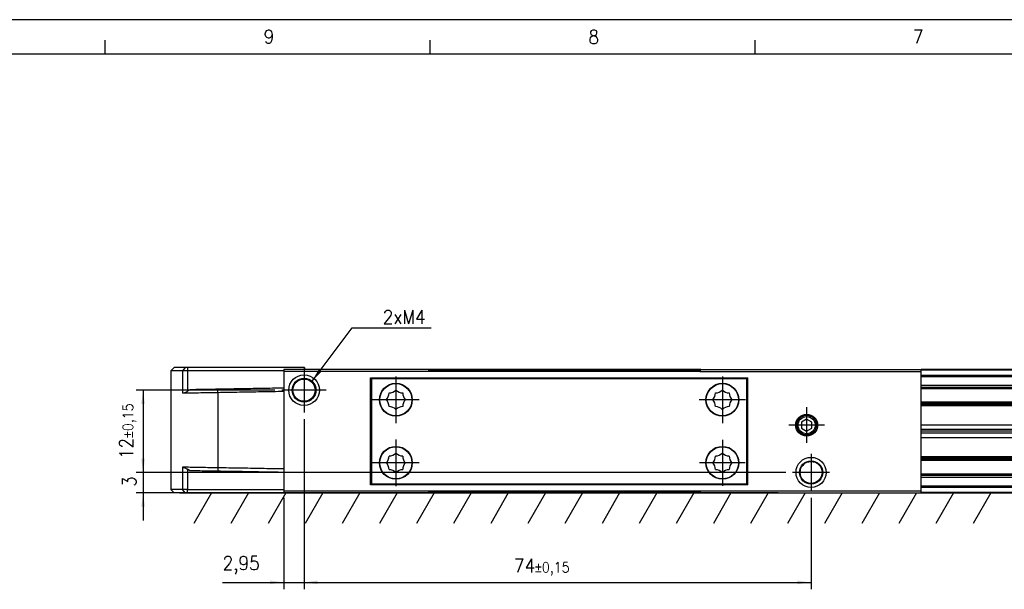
# Model space of a CAD drawing. Header units: millimetres. Extents: x -500 to 879, y -326 to 328.
# Tile 12 of 19: x -351 to -207, y 245 to 328. Entities that reach past the tile are written whole.
import ezdxf

# ---------------------------------------------------------------- set-up
doc = ezdxf.new("R2010")
doc.units = ezdxf.units.MM
doc.linetypes.add('DOT_CENTER', pattern=[14, 12, -1, 0, -1])
doc.layers.add('1', color=7, linetype='Continuous')
doc.styles.add('CONVERTER_11', font='txt.shx', dxfattribs={"width": 0.9})
doc.dimstyles.new('ME10_DIM_11', dxfattribs={"dimtxt": 2, "dimasz": 2, "dimexe": 1, "dimexo": 1, "dimgap": 1, "dimtad": 1, "dimdsep": 46, "dimtxsty": 'CONVERTER_11', "dimsah": 1, "dimcen": 0.09, "dimclrd": 2, "dimclre": 2, "dimclrt": 2, "dimadec": 0, "dimazin": 0, "dimtfac": 1, "dimtdec": 4, "dimtix": 1, "dimtmove": 0, "dimatfit": 3, "dimfxl": 1, "dimtolj": 1, "dimtzin": 0, "dimarcsym": 0})
doc.dimstyles.new('ME10_DIM_12', dxfattribs={"dimtxt": 2, "dimasz": 2, "dimexe": 1, "dimexo": 1, "dimgap": 1, "dimtad": 1, "dimdsep": 46, "dimtxsty": 'CONVERTER_11', "dimsah": 1, "dimcen": 0.09, "dimclrd": 2, "dimclre": 2, "dimclrt": 2, "dimadec": 0, "dimazin": 0, "dimtol": 1, "dimtp": 0.15, "dimtm": 0.15, "dimtfac": 0.75, "dimtdec": 0, "dimtix": 1, "dimtmove": 0, "dimatfit": 3, "dimfxl": 1, "dimtolj": 1, "dimtzin": 0, "dimarcsym": 0})
doc.dimstyles.new('ME10_DIM_13', dxfattribs={"dimtxt": 2, "dimasz": 2, "dimexe": 1, "dimexo": 1, "dimgap": 1, "dimtad": 1, "dimdsep": 46, "dimtxsty": 'CONVERTER_11', "dimsah": 1, "dimcen": 0.09, "dimclrd": 2, "dimclre": 2, "dimclrt": 2, "dimadec": 0, "dimazin": 0, "dimtfac": 1, "dimtdec": 4, "dimtix": 1, "dimtmove": 0, "dimatfit": 3, "dimfxl": 1, "dimtolj": 1, "dimtzin": 0, "dimarcsym": 0})
doc.dimstyles.new('ME10_DIM_14', dxfattribs={"dimtxt": 2, "dimasz": 2, "dimexe": 1, "dimexo": 1, "dimgap": 1, "dimtad": 1, "dimdsep": 46, "dimtxsty": 'CONVERTER_11', "dimsah": 1, "dimcen": 0.09, "dimclrd": 2, "dimclre": 2, "dimclrt": 2, "dimadec": 0, "dimazin": 0, "dimtol": 1, "dimtp": 0.15, "dimtm": 0.15, "dimtfac": 0.75, "dimtdec": 0, "dimtix": 1, "dimtmove": 0, "dimatfit": 3, "dimfxl": 1, "dimtolj": 1, "dimtzin": 0, "dimarcsym": 0})
doc.dimstyles.get("Standard").update_dxf_attribs({"dimtxt": 0.18, "dimasz": 0.18, "dimexe": 0.18, "dimexo": 0.0625, "dimgap": 0.09, "dimtad": 0, "dimtih": 1, "dimtoh": 1, "dimdec": 4, "dimzin": 0, "dimdsep": 46, "dimtxsty": 'Standard', "dimcen": 0.09, "dimadec": 0, "dimazin": 0, "dimtfac": 1, "dimtdec": 4, "dimtofl": 0, "dimtmove": 0, "dimatfit": 3, "dimfxl": 1, "dimtolj": 1, "dimtzin": 0, "dimarcsym": 0})

# ---------------------------------------------------------------- blocks, each defined once
blk = doc.blocks.new('REGLA_S-520-T__26', base_point=(-328.87, 258.75))
at = {"color": 7, "linetype": 'Continuous'}
for p, q in [((-328.37, 277.05), (-328.87, 276.55)), ((-328.87, 276.55), (-328.87, 259.25)), ((-327.17, 276.55), (-328.87, 276.55)), ((-326.79, 277.05), (-328.37, 277.05)), ((-326.43, 276.55), (-327.17, 276.55)), ((-326.42, 277.05), (-326.79, 277.05)), ((-312.37, 276.55), (-326.43, 276.55)), ((-309.37, 277.05), (-326.42, 277.05)), ((-309.37, 277.05), (-309.37, 276.75)), ((-303.64, 276.75), (-309.37, 276.75)), ((-295.1, 276.75), (-303.64, 276.75)), ((-291.24, 276.75), (-295.1, 276.75)), ((-251.5, 276.75), (-291.24, 276.75)), ((-251.5, 276.75), (-247.64, 276.75)), ((-247.64, 276.75), (-239.1, 276.75)), ((-239.1, 276.75), (-219.37, 276.75)), ((-178.94, 276.75), (-219.37, 276.75)), ((-326.11, 273.81), (-326.43, 273.59)), ((-219.37, 274.21), (-179.05, 274.21)), ((-178.26, 271.78), (-219.37, 271.78)), ((-219.37, 268.7), (-179.38, 268.7)), ((-219.37, 268.04), (-178.94, 268.04)), ((-178.74, 267.75), (-219.37, 267.75)), ((-178.55, 267.46), (-219.37, 267.46)), ((-178.11, 266.8), (-219.37, 266.8)), ((-219.37, 263.72), (-179.63, 263.72)), ((-326.11, 261.99), (-326.43, 262.21)), ((-178.44, 261.29), (-219.37, 261.29)), ((-327.17, 259.25), (-328.87, 259.25)), ((-328.37, 258.75), (-328.87, 259.25)), ((-326.79, 258.75), (-328.37, 258.75)), ((-326.43, 259.25), (-327.17, 259.25)), ((-326.42, 258.75), (-326.79, 258.75)), ((-326.43, 259.25), (-312.37, 259.25)), ((-326.42, 258.75), (-312.37, 258.75)), ((-312.37, 258.75), (-309.42, 258.75)), ((-309.37, 258.75), (-291.24, 258.75)), ((-251.5, 258.75), (-291.24, 258.75)), ((-251.5, 258.75), (-219.37, 258.75)), ((-178.94, 258.75), (-219.37, 258.75))]:
    blk.add_line(p, q, dxfattribs=at)
at = {"color": 3, "linetype": 'Continuous'}
for p, q in [((-326.79, 277.05), (-327.17, 276.55)), ((-327.17, 276.55), (-327.17, 273.29)), ((-326.42, 277.05), (-326.43, 276.55)), ((-326.43, 276.55), (-326.43, 273.59)), ((-251.56, 276.65), (-291.19, 276.65)), ((-179.01, 276.65), (-219.37, 276.65)), ((-219.37, 275.93), (-179.49, 275.93)), ((-219.37, 275.75), (-179.61, 275.75)), ((-219.37, 274.49), (-179.24, 274.49)), ((-321.99, 273.38), (-321.99, 273.88)), ((-321.99, 273.38), (-321.99, 262.42)), ((-219.37, 274.01), (-178.92, 274.01)), ((-178.12, 271.98), (-219.37, 271.98)), ((-219.37, 271.64), (-178.35, 271.64)), ((-178.48, 271.44), (-219.37, 271.44)), ((-219.37, 264.06), (-179.4, 264.06)), ((-179.54, 263.86), (-219.37, 263.86)), ((-219.37, 263.52), (-179.77, 263.52)), ((-327.17, 262.51), (-327.17, 259.25)), ((-326.43, 262.21), (-326.43, 259.25)), ((-321.99, 262.42), (-321.99, 261.92)), ((-178.57, 261.49), (-219.37, 261.49)), ((-178.25, 261.01), (-219.37, 261.01)), ((-326.79, 258.75), (-327.17, 259.25)), ((-326.42, 258.75), (-326.43, 259.25)), ((-291.19, 258.85), (-251.56, 258.85)), ((-178.27, 259.75), (-219.37, 259.75)), ((-178.4, 259.57), (-219.37, 259.57)), ((-219.37, 258.85), (-178.88, 258.85))]:
    blk.add_line(p, q, dxfattribs=at)
at = {"color": 7, "linetype": 'Continuous'}
for points, knots in [([(-327.09, 273.29), (-327.11, 273.29), (-327.13, 273.29), (-327.16, 273.29), (-327.17, 273.29)], [0, 0, 0, 0, 0.03784451, 0.07535163, 0.07535163, 0.07535163, 0.07535163]), ([(-326.43, 273.59), (-326.49, 273.55), (-326.62, 273.47), (-326.8, 273.38), (-326.96, 273.32), (-327.06, 273.3), (-327.09, 273.29)], [0, 0, 0, 0, 0.2322232, 0.4424336, 0.6194337, 0.7344718, 0.7344718, 0.7344718, 0.7344718]), ([(-321.99, 273.38), (-322.48, 273.37), (-323.42, 273.36), (-324.78, 273.33), (-325.99, 273.31), (-326.75, 273.3), (-327.09, 273.29)], [0, 0, 0, 0, 1.45285, 2.839722, 4.057135, 5.101104, 5.101104, 5.101104, 5.101104]), ([(-321.99, 273.88), (-322.44, 273.87), (-323.32, 273.86), (-324.46, 273.84), (-325.38, 273.82), (-325.88, 273.81), (-326.11, 273.81)], [0, 0, 0, 0, 1.348748, 2.635871, 3.411692, 4.119118, 4.119118, 4.119118, 4.119118]), ([(-312.37, 274.05), (-312.92, 274.04), (-314.02, 274.02), (-316.18, 273.98), (-318.83, 273.93), (-320.94, 273.9), (-321.99, 273.88)], [0, 0, 0, 0, 1.651431, 3.302863, 6.463121, 9.622621, 9.622621, 9.622621, 9.622621]), ([(-312.37, 273.55), (-312.92, 273.54), (-314.02, 273.52), (-316.18, 273.48), (-318.83, 273.43), (-320.94, 273.4), (-321.99, 273.38)], [0, 0, 0, 0, 1.651431, 3.302863, 6.463247, 9.623627, 9.623627, 9.623627, 9.623627]), ([(-327.08, 262.51), (-327.09, 262.51), (-327.12, 262.51), (-327.15, 262.51), (-327.17, 262.51)], [0, 0, 0, 0, 0.04570452, 0.09092027, 0.09092027, 0.09092027, 0.09092027]), ([(-321.99, 262.42), (-322.48, 262.43), (-323.42, 262.44), (-324.77, 262.47), (-325.98, 262.49), (-326.73, 262.5), (-327.08, 262.51)], [0, 0, 0, 0, 1.45285, 2.839722, 4.047794, 5.085535, 5.085535, 5.085535, 5.085535]), ([(-327.08, 262.51), (-327.04, 262.5), (-326.95, 262.47), (-326.81, 262.42), (-326.63, 262.34), (-326.51, 262.26), (-326.43, 262.21)], [0, 0, 0, 0, 0.1301788, 0.2770345, 0.4475943, 0.7194568, 0.7194568, 0.7194568, 0.7194568]), ([(-321.99, 261.92), (-322.44, 261.93), (-323.32, 261.94), (-324.46, 261.96), (-325.38, 261.98), (-325.88, 261.99), (-326.11, 261.99)], [0, 0, 0, 0, 1.348748, 2.635871, 3.411692, 4.119118, 4.119118, 4.119118, 4.119118]), ([(-312.37, 262.25), (-312.92, 262.26), (-314.02, 262.28), (-316.18, 262.32), (-318.83, 262.37), (-320.94, 262.4), (-321.99, 262.42)], [0, 0, 0, 0, 1.651431, 3.302863, 6.463247, 9.623627, 9.623627, 9.623627, 9.623627]), ([(-312.37, 261.75), (-312.92, 261.76), (-314.02, 261.78), (-316.18, 261.82), (-318.83, 261.87), (-320.94, 261.9), (-321.99, 261.92)], [0, 0, 0, 0, 1.651431, 3.302863, 6.463121, 9.622621, 9.622621, 9.622621, 9.622621])]:
    blk.add_open_spline(points, degree=3, knots=knots, dxfattribs=at)
blk = doc.blocks.new('CABEZA_ROSCADA_REGLA_S__27', base_point=(-312.37, 258.75))
at = {"color": 7, "linetype": 'Continuous'}
for p, q in [((-309.37, 276.75), (-312.37, 276.75)), ((-312.37, 276.75), (-312.37, 276.45)), ((-312.37, 276.45), (-312.37, 259.05)), ((-291.07, 276.45), (-312.37, 276.45)), ((-303.64, 276.75), (-309.37, 276.75)), ((-295.1, 276.75), (-303.64, 276.75)), ((-291.24, 276.75), (-295.1, 276.75)), ((-291.07, 276.45), (-291.24, 276.75)), ((-251.67, 276.45), (-291.07, 276.45)), ((-251.5, 276.75), (-251.67, 276.45)), ((-251.67, 276.45), (-219.37, 276.45)), ((-251.5, 276.75), (-247.64, 276.75)), ((-247.64, 276.75), (-239.1, 276.75)), ((-239.1, 276.75), (-219.37, 276.75)), ((-219.37, 276.45), (-219.37, 276.75)), ((-219.37, 259.05), (-219.37, 276.45)), ((-299.72, 275.55), (-298.82, 275.55)), ((-299.72, 259.95), (-299.72, 275.55)), ((-299.55, 260.1), (-299.55, 275.4)), ((-298.82, 275.4), (-299.55, 275.4)), ((-298.82, 275.55), (-245.57, 275.55)), ((-298.82, 275.55), (-298.82, 275.4)), ((-245.57, 275.4), (-298.82, 275.4)), ((-245.57, 275.55), (-244.67, 275.55)), ((-245.57, 275.4), (-245.57, 275.55)), ((-244.85, 275.4), (-245.57, 275.4)), ((-244.85, 275.4), (-244.85, 260.1)), ((-244.67, 259.95), (-244.67, 275.55)), ((-236.07, 269.52), (-236.82, 269.08)), ((-236.82, 269.08), (-236.82, 268.22)), ((-235.32, 269.08), (-236.07, 269.52)), ((-235.32, 268.22), (-235.32, 269.08)), ((-236.82, 268.22), (-236.07, 267.78)), ((-236.07, 267.78), (-235.32, 268.22)), ((-312.37, 259.05), (-291.07, 259.05)), ((-312.37, 259.05), (-312.37, 258.75)), ((-312.37, 258.75), (-309.42, 258.75)), ((-309.42, 258.75), (-309.37, 258.75)), ((-309.37, 258.75), (-291.24, 258.75)), ((-298.82, 259.95), (-299.72, 259.95)), ((-299.55, 260.1), (-298.82, 260.1)), ((-298.82, 260.1), (-298.82, 259.95)), ((-298.82, 260.1), (-245.57, 260.1)), ((-245.57, 259.95), (-298.82, 259.95)), ((-291.24, 258.75), (-291.07, 259.05)), ((-291.07, 259.05), (-251.67, 259.05)), ((-251.67, 259.05), (-251.5, 258.75)), ((-251.67, 259.05), (-219.37, 259.05)), ((-251.5, 258.75), (-247.77, 258.75)), ((-247.77, 258.75), (-239.23, 258.75)), ((-245.57, 259.95), (-245.57, 260.1)), ((-245.57, 260.1), (-244.85, 260.1)), ((-244.67, 259.95), (-245.57, 259.95)), ((-239.23, 258.75), (-219.37, 258.75)), ((-219.37, 258.75), (-219.37, 259.05))]:
    blk.add_line(p, q, dxfattribs=at)
for centre, radius in [((-309.42, 273.75), 2.24), ((-309.42, 273.75), 1.74), ((-309.42, 273.75), 1.62), ((-296.02, 272.35), 2.4), ((-296.02, 272.35), 2.35), ((-248.37, 272.35), 2.4), ((-248.37, 272.35), 2.35), ((-236.07, 268.65), 1.6), ((-236.07, 268.65), 1.43), ((-236.07, 268.65), 1.25), ((-296.02, 263.15), 2.4), ((-296.02, 263.15), 2.35), ((-248.37, 263.15), 2.4), ((-248.37, 263.15), 2.35), ((-235.42, 261.75), 2.2), ((-235.42, 261.75), 1.7), ((-235.42, 261.75), 1.6)]:
    blk.add_circle(centre, radius, dxfattribs=at)
for centre, start, end in [((-298.52, 273.38), 316.4323, 358.5677), ((-297.06, 274.85), 271.4323, 313.5677), ((-294.99, 274.85), 226.4323, 268.5677), ((-293.53, 273.38), 181.4323, 223.5677), ((-250.87, 273.38), 316.4323, 358.5677), ((-249.41, 274.85), 271.4323, 313.5677), ((-247.34, 274.85), 226.4323, 268.5677), ((-245.88, 273.38), 181.4323, 223.5677), ((-298.52, 271.32), 1.4323, 43.5677), ((-293.53, 271.32), 136.4323, 178.5677), ((-250.87, 271.32), 1.4323, 43.5677), ((-245.88, 271.32), 136.4323, 178.5677), ((-297.06, 269.85), 46.4323, 88.5677), ((-294.99, 269.85), 91.4323, 133.5677), ((-249.41, 269.85), 46.4323, 88.5677), ((-247.34, 269.85), 91.4323, 133.5677), ((-297.06, 265.65), 271.4323, 313.5677), ((-294.99, 265.65), 226.4323, 268.5677), ((-249.41, 265.65), 271.4323, 313.5677), ((-247.34, 265.65), 226.4323, 268.5677), ((-298.52, 264.18), 316.4323, 358.5677), ((-298.52, 262.12), 1.4323, 43.5677), ((-293.53, 264.18), 181.4323, 223.5677), ((-293.53, 262.12), 136.4323, 178.5677), ((-250.87, 264.18), 316.4323, 358.5677), ((-250.87, 262.12), 1.4323, 43.5677), ((-245.88, 264.18), 181.4323, 223.5677), ((-245.88, 262.12), 136.4323, 178.5677), ((-297.06, 260.65), 46.4323, 88.5677), ((-294.99, 260.65), 91.4323, 133.5677), ((-249.41, 260.65), 46.4323, 88.5677), ((-247.34, 260.65), 91.4323, 133.5677)]:
    blk.add_arc(centre, 1.5, start, end, dxfattribs=at)
at = {"layer": '1', "color": 2, "linetype": 'DOT_CENTER'}
for p, q in [((-309.42, 276.99), (-309.42, 270.51)), ((-296.02, 275.75), (-296.02, 268.95)), ((-248.37, 275.75), (-248.37, 268.95)), ((-306.18, 273.75), (-312.67, 273.75)), ((-292.62, 272.35), (-299.42, 272.35)), ((-244.97, 272.35), (-251.77, 272.35)), ((-236.07, 271.25), (-236.07, 266.05)), ((-233.47, 268.65), (-238.67, 268.65)), ((-296.02, 266.55), (-296.02, 259.75)), ((-248.37, 266.5), (-248.37, 259.8)), ((-235.42, 264.45), (-235.42, 259.05)), ((-292.62, 263.15), (-299.42, 263.15)), ((-245.02, 263.15), (-251.72, 263.15)), ((-232.73, 261.75), (-238.12, 261.75))]:
    blk.add_line(p, q, dxfattribs=at)
blk = doc.blocks.new('REGLA_S2-520-T__28', base_point=(-328.87, 258.75))
for name, p in [('REGLA_S-520-T__26', (-328.87, 258.75)), ('CABEZA_ROSCADA_REGLA_S__27', (-312.37, 258.75))]:
    blk.add_blockref(name, p)
blk = doc.blocks.new('*D52')
at = {"layer": '1', "color": 2, "linetype": 'Continuous'}
for p, q in [((-332.91, 265.75), (-332.91, 261.75)), ((-239.12, 261.75), (-333.91, 261.75)), ((-332.91, 261.75), (-332.91, 258.75)), ((-240.23, 258.75), (-333.91, 258.75)), ((-332.91, 258.75), (-332.91, 254.75))]:
    blk.add_line(p, q, dxfattribs=at)
at = {"layer": '1', "color": 2}
for points in [[(-333.18, 263.75), (-332.65, 263.75), (-332.91, 261.75)], [(-332.65, 256.75), (-333.18, 256.75), (-332.91, 258.75)]]:
    blk.add_solid(points, dxfattribs=at)
at = {"layer": '1', "color": 2, "insert": (-333.91, 259.65), "char_height": 2, "attachment_point": 7, "rotation": 90, "line_spacing_factor": 0.60024, "style": 'CONVERTER_11'}
blk.add_mtext('3', dxfattribs=at)
blk = doc.blocks.new('*D53')
at = {"layer": '1', "color": 2, "linetype": 'Continuous'}
for p, q in [((-313.67, 273.75), (-333.92, 273.75)), ((-332.92, 273.75), (-332.92, 261.75)), ((-239.12, 261.75), (-333.92, 261.75))]:
    blk.add_line(p, q, dxfattribs=at)
at = {"layer": '1', "color": 2}
for points in [[(-332.66, 271.75), (-333.19, 271.75), (-332.92, 273.75)], [(-333.19, 263.75), (-332.66, 263.75), (-332.92, 261.75)]]:
    blk.add_solid(points, dxfattribs=at)
at = {"layer": '1', "color": 2, "insert": (-333.92, 263.69), "char_height": 2, "attachment_point": 7, "rotation": 90, "line_spacing_factor": 0.60024, "style": 'CONVERTER_11'}
blk.add_mtext('\\C2;12\\C2;\\H1.5;{\\Fgdt;`}0,15', dxfattribs=at)
blk = doc.blocks.new('*D54')
at = {"layer": '1', "color": 2, "linetype": 'Continuous'}
for p, q in [((-309.42, 269.51), (-309.42, 244.71)), ((-312.37, 258.05), (-312.37, 244.71)), ((-321.31, 245.71), (-312.37, 245.71)), ((-312.37, 245.71), (-309.42, 245.71)), ((-309.42, 245.71), (-305.42, 245.71))]:
    blk.add_line(p, q, dxfattribs=at)
at = {"layer": '1', "color": 2}
for points in [[(-314.37, 245.45), (-314.37, 245.98), (-312.37, 245.71)], [(-307.42, 245.98), (-307.42, 245.45), (-309.42, 245.71)]]:
    blk.add_solid(points, dxfattribs=at)
at = {"layer": '1', "color": 2, "insert": (-321.31, 246.91), "char_height": 2, "attachment_point": 7, "rotation": 0.0001, "line_spacing_factor": 0.60024, "style": 'CONVERTER_11'}
blk.add_mtext('2,95', dxfattribs=at)
blk = doc.blocks.new('*D55')
at = {"layer": '1', "color": 2, "linetype": 'Continuous'}
for p, q in [((-309.42, 269.51), (-309.42, 244.7)), ((-235.42, 258.05), (-235.42, 244.7)), ((-309.42, 245.7), (-235.42, 245.7))]:
    blk.add_line(p, q, dxfattribs=at)
at = {"layer": '1', "color": 2}
for points in [[(-307.42, 245.97), (-307.42, 245.44), (-309.42, 245.7)], [(-237.42, 245.44), (-237.42, 245.97), (-235.42, 245.7)]]:
    blk.add_solid(points, dxfattribs=at)
at = {"layer": '1', "color": 2, "insert": (-278.79, 246.7), "char_height": 2, "attachment_point": 7, "rotation": 0.0001, "line_spacing_factor": 0.60024, "style": 'CONVERTER_11'}
blk.add_mtext('\\C2;74\\C2;\\H1.5;{\\Fgdt;`}0,15', dxfattribs=at)
blk = doc.blocks.new('_A2', base_point=(89.41, -87.22))
at = {"layer": '1', "color": 2, "linetype": 'Continuous'}
for p, q in [((94.41, 327.78), (-499.59, 327.78)), ((-338.44, 322.78), (-338.44, 324.78)), ((-291.02, 322.78), (-291.02, 324.78)), ((-243.6, 322.78), (-243.6, 324.78))]:
    blk.add_line(p, q, dxfattribs=at)
at = {"layer": '1', "color": 7, "linetype": 'Continuous'}
blk.add_line((89.41, 322.78), (-479.59, 322.78), dxfattribs=at)
at = {"layer": '1', "color": 2, "char_height": 2, "attachment_point": 4, "line_spacing_factor": 1.20048, "style": 'CONVERTER_11'}
for s, insert in [('9', (-315.31, 325.31)), ('8', (-267.91, 325.28)), ('7', (-220.56, 325.33))]:
    blk.add_mtext(s, dxfattribs=dict(at, insert=insert))
blk = doc.blocks.new('Bottom2', base_point=(-224.871, 267.9))
at = {"layer": '1', "color": 2, "linetype": 'Continuous'}
for p, q in [((-327.565, 258.75), (-70.204, 258.75)), ((-322.935, 258.75), (-325.504, 254.3)), ((-317.519, 258.75), (-320.088, 254.3)), ((-312.104, 258.75), (-314.673, 254.3)), ((-306.688, 258.75), (-309.257, 254.3)), ((-301.272, 258.75), (-303.842, 254.3)), ((-295.857, 258.75), (-298.426, 254.3)), ((-290.441, 258.75), (-293.011, 254.3)), ((-285.026, 258.75), (-287.595, 254.3)), ((-279.61, 258.75), (-282.179, 254.3)), ((-274.195, 258.75), (-276.764, 254.3)), ((-268.779, 258.75), (-271.348, 254.3)), ((-263.364, 258.75), (-265.933, 254.3)), ((-257.948, 258.75), (-260.517, 254.3)), ((-252.533, 258.75), (-255.102, 254.3)), ((-247.117, 258.75), (-249.686, 254.3)), ((-241.701, 258.75), (-244.271, 254.3)), ((-236.286, 258.75), (-238.855, 254.3)), ((-230.87, 258.75), (-233.44, 254.3)), ((-225.455, 258.75), (-228.024, 254.3)), ((-220.039, 258.75), (-222.608, 254.3)), ((-214.624, 258.75), (-217.193, 254.3)), ((-209.208, 258.75), (-211.777, 254.3))]:
    blk.add_line(p, q, dxfattribs=at)
at = {"layer": '1', "color": 2}
blk.add_solid([(-307.275, 276.801), (-306.853, 276.485), (-308.264, 275.043)], dxfattribs=at)
blk.add_blockref('REGLA_S2-520-T__28', (-328.871, 258.75))
at = {"layer": '1', "color": 2, "style": 'CONVERTER_11', "width": 0.9}
blk.add_text('2xM4', height=2, dxfattribs=at).set_placement((-297.939, 283.434))
at = {"layer": '1'}
for base, p1, p2, dimstyle, picture, middle in [((-332.923, 273.75), (-238.12, 261.75), (-312.669, 273.75), 'ME10_DIM_12', '*D53', (-334.923, 267.75)), ((-332.915, 261.75), (-239.228, 258.75), (-238.12, 261.75), 'ME10_DIM_11', '*D52', (-334.915, 260.25))]:
    dim = blk.add_linear_dim(base=base, p1=p1, p2=p2, angle=90, dimstyle=dimstyle, dxfattribs=at)
    dim.commit()
    dim.dimension.update_dxf_attribs({"geometry": picture, "text_midpoint": middle, "text_rotation": 90})
for base, p1, p2, dimstyle, picture, middle in [((-312.371, 245.713), (-309.425, 270.506), (-312.371, 259.05), 'ME10_DIM_13', '*D54', (-318.561, 247.813)), ((-309.425, 245.704), (-235.425, 259.054), (-309.425, 270.506), 'ME10_DIM_14', '*D55', (-274.425, 247.704))]:
    dim = blk.add_linear_dim(base=base, p1=p1, p2=p2, dimstyle=dimstyle, dxfattribs=at)
    dim.commit()
    dim.dimension.update_dxf_attribs({"geometry": picture, "text_midpoint": middle, "text_rotation": 0.00014})
at = {"layer": '1', "color": 2, "linetype": 'Continuous', "has_arrowhead": 0}
blk.add_leader([(-308.264, 275.043), (-302.426, 282.83), (-290.853, 282.83)], dimstyle='Standard', dxfattribs=at)

msp = doc.modelspace()

# ---------------------------------------------------------------- linework, layer by layer
at = {"layer": '1', "color": 7, "linetype": 'Continuous'}
for p, q in [((-328.87, 276.55), (-328.8, 276.55)), ((-328.8, 276.55), (-328.87, 276.55))]:
    msp.add_line(p, q, dxfattribs=at)

# ---------------------------------------------------------------- block references
for name, p in [('_A2', (89.41, -87.22)), ('Bottom2', (-224.87, 267.9))]:
    msp.add_blockref(name, p)

doc.saveas('drawing.dxf')
